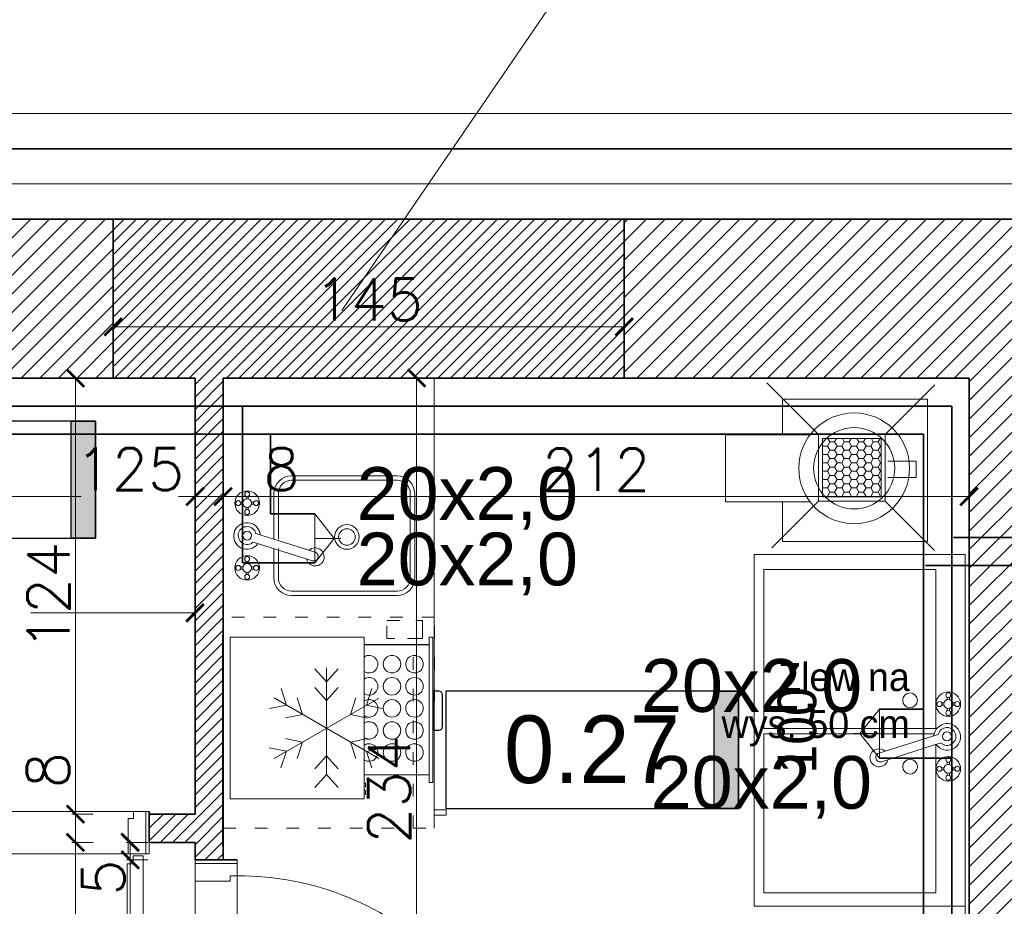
# Model space of a CAD drawing. Header units: millimetres. Extents: x -740 to 33545, y -26688 to 22494.
# Tile 121 of 256: x 9334 to 9614, y 11173 to 11425. Entities that reach past the tile are written whole.
import ezdxf
from ezdxf.lldxf.tags import DXFTag

# ---------------------------------------------------------------- set-up
doc = ezdxf.new("R2010")
doc.units = ezdxf.units.MM
doc.header["$MEASUREMENT"] = 0
doc.linetypes.add('ACAD_ISO03W100', pattern=[30, 12, -18])
doc.layers.get('Defpoints').update_dxf_attribs({"color": 252})
for name, color, linetype in [('_I_EKO_PODKLAD 3', 252, 'Continuous'), ('stolarka', 252, 'Continuous'), ('tabelki opis', 252, 'Continuous'), ('TECHNOLOGIA KUCHNI', 252, 'Continuous'), ('ULTRA-GASTRO TECHNOLOGIA', 252, 'Continuous'), ('Wymiary mebli mm', 252, 'Continuous')]:
    doc.layers.add(name, color=color, linetype=linetype)
for name, color, linetype, lineweight in [('_IS_EKO_opis', 7, 'Continuous', 18), ('_IS_EKO_W_Ciepła', 1, 'Continuous', 35), ('_IS_EKO_W_Urzadzenia', 7, 'Continuous', 15), ('_IS_EKO_woda_zimna', 5, 'Continuous', 35), ('A_istniejące ściany', 252, 'Continuous', 35), ('A_izolacja', 252, 'Continuous', 9), ('A_l.przerywana', 252, 'ICAD_ISO03W100', 9), ('A_opisy', 252, 'Continuous', 15), ('A_projektowane sciany', 252, 'Continuous', 35), ('A_wyposażenie', 252, 'Continuous', 9), ('l.przerywana', 252, 'ICAD_ISO03W100', 5), ('l.widokowa', 252, 'Continuous', 15), ('l.wypełnien', 252, 'Continuous', 5), ('Nowe_820-G Rysunki Obrazki_Nr_pióra__23', 252, 'Continuous', 15), ('wymiarowanie', 252, 'Continuous', 9)]:
    doc.layers.add(name, color=color, linetype=linetype, lineweight=lineweight)
doc.styles.add('Arial', font='arial.ttf')
doc.styles.add('ROMANS', font='romans')
doc.styles.add('styl2', font='simplex.shx')
doc.linetypes.add('BATTING', pattern='A,0.00254,-2.54,[134,ltypeshp.shx,S=2.54,R=0,X=-2.54,Y=0],-5.08,[134,ltypeshp.shx,S=2.54,R=180,X=2.54,Y=0],-2.54', length=10.16254)
tags = doc.linetypes.add('ICAD_ISO03W100', pattern=[30, 12, -18]).pattern_tags.tags
tags[6:7] = [DXFTag(74, 4), DXFTag(75, 0), DXFTag(340, '0'), DXFTag(46, 1.0), DXFTag(50, 0.0), DXFTag(44, 0.0), DXFTag(45, 0.0)]
tags[4:5] = [DXFTag(74, 4), DXFTag(75, 0), DXFTag(340, '0'), DXFTag(46, 1.0), DXFTag(50, 0.0), DXFTag(44, 0.0), DXFTag(45, 0.0)]
doc.dimstyles.new('Skala 1-50', dxfattribs={"dimtxt": 12, "dimasz": 5, "dimexe": 1, "dimexo": 1, "dimgap": 1.5, "dimtad": 1, "dimdec": 1, "dimrnd": 0.5, "dimtxsty": 'styl2', "dimblk": 'ARCHTICK', "dimcen": 5, "dimadec": 0, "dimazin": 0, "dimtfac": 1, "dimtdec": 1, "dimtmove": 1, "dimatfit": 3, "dimldrblk": 'ARCHTICK', "dimfxl": 0, "dimlwd": -1, "dimlwe": -1, "dimarcsym": 0})

# ---------------------------------------------------------------- blocks, each defined once
blk = doc.blocks.new('A$C176D455E')
at = {"layer": '_I_EKO_PODKLAD 3', "lineweight": 9}
for p, q in [((16.24, 30.32), (12.93, 34.01)), ((16.24, 30.32), (19.55, 34.01)), ((4.85, 23.74), (3.31, 28.45)), ((16.24, 25.02), (12.93, 28.71)), ((16.24, 0), (16.24, 30.32)), ((16.24, 25.02), (19.55, 28.71)), ((27.64, 23.74), (29.17, 28.45)), ((31.11, 8.58), (1.38, 25.75)), ((1.38, 8.58), (31.11, 25.75)), ((9.44, 21.09), (7.9, 25.8)), ((23.04, 21.09), (24.58, 25.8)), ((4.85, 23.74), (0, 22.72)), ((27.64, 23.74), (32.48, 22.72)), ((9.44, 21.09), (4.59, 20.07)), ((23.04, 21.09), (27.89, 20.07)), ((9.44, 13.24), (4.59, 14.26)), ((23.04, 13.24), (27.89, 14.26)), ((4.85, 10.59), (0, 11.61)), ((9.44, 13.24), (7.9, 8.53)), ((23.04, 13.24), (24.58, 8.53)), ((27.64, 10.59), (32.48, 11.61)), ((4.85, 10.59), (3.31, 5.88)), ((16.24, 9.31), (12.93, 5.62)), ((16.24, 9.31), (19.55, 5.62)), ((27.64, 10.59), (29.17, 5.88)), ((16.24, 4.01), (12.93, 0.32)), ((16.24, 4.01), (19.55, 0.32))]:
    blk.add_line(p, q, dxfattribs=at)
blk = doc.blocks.new('A$C740E6856')
at = {"layer": '_I_EKO_PODKLAD 3', "linetype": 'ACAD_ISO03W100', "lineweight": 13, "ltscale": 0.3}
for p, q in [((9.37, 60), (9.37, 6.02)), ((0, 54.74), (3.37, 54.74))]:
    blk.add_line(p, q, dxfattribs=at)
at = {"layer": '_I_EKO_PODKLAD 3', "lineweight": 13}
for p, q in [((3.37, 56.27), (0, 56.27)), ((0, 56.27), (0, 54.74))]:
    blk.add_line(p, q, dxfattribs=at)
at = {"layer": '_I_EKO_PODKLAD 3', "linetype": 'ACAD_ISO03W100', "lineweight": 13, "ltscale": 0.3}
blk.add_lwpolyline([(3.37, 0), (63.37, 0), (63.37, 60), (3.37, 60)], close=True, dxfattribs=at)
at = {"layer": '_I_EKO_PODKLAD 3', "linetype": 'ACAD_ISO03W100', "lineweight": 13, "ltscale": 0.5}
blk.add_lwpolyline([(8.65, 0.91), (6.75, 0.91), (6.75, 6.02), (10.98, 6.02)], dxfattribs=at)
at = {"layer": '_I_EKO_PODKLAD 3', "linetype": 'ACAD_ISO03W100', "lineweight": 13, "ltscale": 0.3}
blk.add_lwpolyline([(14.61, 6.02), (16.85, 6.02), (16.85, 0.91), (11.8, 0.91)], dxfattribs=at)
at = {"layer": '_I_EKO_PODKLAD 3'}
blk.add_blockref('A$C176D455E', (17.78, 14.41), dxfattribs=at)
blk = doc.blocks.new('A$C3D2D7F2A')
at = {"layer": '_I_EKO_PODKLAD 3', "lineweight": 13}
for p, q in [((46.42, 34), (16.42, 34)), ((46.42, 32.75), (16.42, 32.75)), ((11.42, 29), (11.42, 20.67)), ((12.67, 29), (12.67, 20.67)), ((50.17, 5), (50.17, 29)), ((51.42, 5), (51.42, 29)), ((11.42, 18.01), (11.42, 5)), ((12.67, 18.01), (12.67, 5)), ((16.42, 1.25), (46.42, 1.25)), ((16.42, 0), (46.42, 0))]:
    blk.add_line(p, q, dxfattribs=at)
at = {"layer": '_I_EKO_PODKLAD 3', "linetype": 'Continuous', "lineweight": 9}
for p, q in [((3.5, 27.37), (3.5, 28.06)), ((4.13, 27.38), (4.13, 28.06)), ((2.59, 26.48), (1.91, 26.48)), ((2.6, 25.84), (1.91, 25.84)), ((5.03, 26.48), (5.72, 26.48)), ((5.04, 25.84), (5.72, 25.84)), ((3.5, 24.93), (3.5, 24.25)), ((4.13, 24.94), (4.13, 24.25)), ((22.38, 24.12), (5.52, 18.82)), ((6.29, 16.4), (23.15, 21.7)), ((3.5, 8.96), (3.5, 9.65)), ((4.13, 8.97), (4.13, 9.65)), ((2.59, 8.06), (1.91, 8.06)), ((2.6, 7.43), (1.91, 7.43)), ((3.5, 6.52), (3.5, 5.84)), ((4.13, 6.53), (4.13, 5.84)), ((5.03, 8.06), (5.72, 8.06)), ((5.04, 7.43), (5.72, 7.43))]:
    blk.add_line(p, q, dxfattribs=at)
for centre, radius in [((3.81, 26.16), 3.49), ((3.81, 28.7), 0.71), ((1.27, 26.16), 0.71), ((3.81, 26.16), 1.27), ((6.35, 26.16), 0.71), ((3.81, 23.62), 0.71), ((3.81, 16.95), 1.27), ((3.81, 7.74), 3.49), ((1.27, 7.74), 0.71), ((3.81, 7.74), 1.27), ((3.81, 10.28), 0.71), ((6.35, 7.74), 0.71), ((3.81, 5.2), 0.71)]:
    blk.add_circle(centre, radius, dxfattribs=at)
at = {"layer": '_I_EKO_PODKLAD 3', "lineweight": 9}
for radius in [3.5, 2.35]:
    blk.add_circle((32.16, 17.35), radius, dxfattribs=at)
at = {"layer": '_I_EKO_PODKLAD 3', "lineweight": 13}
for centre, radius, start, end in [((16.42, 29), 5, 90, 180), ((46.42, 29), 5, 0, 90), ((16.42, 29), 3.75, 90, 180), ((46.42, 29), 3.75, 0, 90), ((16.42, 5), 5, 180, 270), ((16.42, 5), 3.75, 180, 270), ((46.42, 5), 5, 270, 0), ((46.42, 5), 3.75, 270, 0)]:
    blk.add_arc(centre, radius, start, end, dxfattribs=at)
at = {"layer": '_I_EKO_PODKLAD 3', "linetype": 'Continuous', "lineweight": 9}
for centre, radius, start, end in [((23.13, 23.02), 2.56, 227.2248, 167.6958), ((22.77, 22.91), 1.27, 287.4603, 107.4603), ((3.75, 17.08), 3.79, 34.7933, 355.5589), ((3.81, 16.95), 2.54, 47.8034, 347.2157)]:
    blk.add_arc(centre, radius, start, end, dxfattribs=at)
blk = doc.blocks.new('A$C01022248')
at = {"layer": '_I_EKO_PODKLAD 3'}
blk.add_line((2.2, 3.74), (2.2, 22.3), dxfattribs=at)
at = {"layer": '_I_EKO_PODKLAD 3', "lineweight": 13}
blk.add_line((39.18, 3.74), (39.18, 22.3), dxfattribs=at)
for points in [[(0, 60.3), (0, 22.3), (46, 22.3), (46, 60.3)], [(41.52, 22.3), (42.54, 22.3), (42.54, 21.91), (41.52, 21.91)], [(43.59, 22.3), (44.62, 22.3), (44.62, 21.91), (43.59, 21.91)], [(0, 3.74), (41.34, 3.74), (41.31, 2.76), (0, 2.76)]]:
    blk.add_lwpolyline(points, close=True, dxfattribs=at)
at = {"layer": '_I_EKO_PODKLAD 3'}
blk.add_lwpolyline([(15.4, 2.76), (26.42, 2.76), (26.42, 1, -0.414214), (25.42, 0), (16.4, 0, -0.414214), (15.4, 1)], format="xyb", close=True, dxfattribs=at)
at = {"layer": '_I_EKO_PODKLAD 3', "lineweight": 5}
for centre in [(7.7, 14.35), (13.98, 14.35), (20.26, 14.35), (26.54, 14.35), (32.81, 14.35), (7.7, 7.95), (13.98, 7.95), (20.26, 7.95), (26.54, 7.95), (32.81, 7.95)]:
    blk.add_circle(centre, 2.5, dxfattribs=at)
for centre in [(7.7, 20.86), (13.98, 20.86), (20.26, 20.86), (26.54, 20.86), (32.81, 20.86)]:
    blk.add_arc(centre, 2.5, 144.7273, 35.2727, dxfattribs=at)
blk = doc.blocks.new('_ArchTick')
at = {"color": 0, "linetype": 'ByBlock', "const_width": 0.15}
blk.add_lwpolyline([(-0.5, -0.5), (0.5, 0.5)], dxfattribs=at)
blk = doc.blocks.new('*D1307')
at = {"layer": 'Defpoints', "color": 0}
for p in [(9384.19, 11317.05), (9392.17, 11312.74), (9392.17, 11289.82)]:
    blk.add_point(p, dxfattribs=at)
at = {"layer": 'wymiarowanie', "color": 0}
for p, q in [((9384.19, 11294.82), (9384.19, 11288.82)), ((9392.17, 11294.82), (9392.17, 11288.82)), ((9384.19, 11289.82), (9392.17, 11289.82)), ((9392.17, 11289.82), (9414.31, 11289.82))]:
    blk.add_line(p, q, dxfattribs=at)
at = {"layer": 'wymiarowanie', "color": 0, "xscale": 5, "yscale": 5, "zscale": 5, "rotation": 180}
blk.add_blockref('_ArchTick', (9384.19, 11289.82), dxfattribs=at)
at = {"layer": 'wymiarowanie', "color": 0, "xscale": 5, "yscale": 5, "zscale": 5}
blk.add_blockref('_ArchTick', (9392.17, 11289.82), dxfattribs=at)
at = {"layer": 'wymiarowanie', "color": 0, "insert": (9408.75, 11297.62), "char_height": 12, "attachment_point": 5, "style": 'styl2'}
blk.add_mtext('8', dxfattribs=at)
blk = doc.blocks.new('*D1308')
at = {"layer": 'Defpoints', "color": 0}
for p in [(9392.17, 11312.74), (9604.19, 11304.96), (9604.19, 11289.82)]:
    blk.add_point(p, dxfattribs=at)
at = {"layer": 'wymiarowanie', "color": 0}
for p, q in [((9392.17, 11294.82), (9392.17, 11288.82)), ((9604.19, 11294.82), (9604.19, 11288.82)), ((9392.17, 11289.82), (9604.19, 11289.82))]:
    blk.add_line(p, q, dxfattribs=at)
at = {"layer": 'wymiarowanie', "color": 0, "xscale": 5, "yscale": 5, "zscale": 5, "rotation": 180}
blk.add_blockref('_ArchTick', (9392.17, 11289.82), dxfattribs=at)
at = {"layer": 'wymiarowanie', "color": 0, "xscale": 5, "yscale": 5, "zscale": 5}
blk.add_blockref('_ArchTick', (9604.19, 11289.82), dxfattribs=at)
at = {"layer": 'wymiarowanie', "color": 0, "insert": (9498.18, 11297.47), "char_height": 12, "attachment_point": 5, "style": 'styl2'}
blk.add_mtext('212', dxfattribs=at)
blk = doc.blocks.new('*D1410')
at = {"layer": 'Defpoints', "color": 0}
for p in [(9189.19, 11282.28), (9384.19, 11282.28), (9384.19, 11256.78)]:
    blk.add_point(p, dxfattribs=at)
at = {"layer": 'wymiarowanie', "color": 0}
for p, q in [((9189.19, 11261.78), (9189.19, 11255.78)), ((9384.19, 11261.78), (9384.19, 11255.78)), ((9189.19, 11256.78), (9384.19, 11256.78))]:
    blk.add_line(p, q, dxfattribs=at)
at = {"layer": 'wymiarowanie', "color": 0, "xscale": 5, "yscale": 5, "zscale": 5, "rotation": 180}
blk.add_blockref('_ArchTick', (9189.19, 11256.78), dxfattribs=at)
at = {"layer": 'wymiarowanie', "color": 0, "xscale": 5, "yscale": 5, "zscale": 5}
blk.add_blockref('_ArchTick', (9384.19, 11256.78), dxfattribs=at)
at = {"layer": 'wymiarowanie', "color": 0, "insert": (9286.69, 11264.58), "char_height": 12, "attachment_point": 5, "style": 'styl2'}
blk.add_mtext('195', dxfattribs=at)
blk = doc.blocks.new('A$C1BAB27D1')
at = {"layer": 'TECHNOLOGIA KUCHNI', "lineweight": 9}
h = blk.add_hatch(dxfattribs=at)
h.set_pattern_fill('HONEY', color=8, scale=11, style=0)
h.set_pattern_definition([(0, (43.2242, -1365.8819), (2.0625, 1.1907849), [1.375, -2.75]), (120, (43.2242, -1365.8819), (-2.0625, 1.1907849), [1.375, -2.75]), (60, (43.2242, -1365.8819), (5e-09, 2.3815699), [-2.75, 1.375])])
h.paths.add_polyline_path([(31.88, 32.43), (31.88, 15.84), (15.28, 15.84), (15.28, 32.43)])
at = {"layer": 'TECHNOLOGIA KUCHNI', "color": 8, "lineweight": 9}
for p, q in [((0.18, 47.54), (14.08, 33.64)), ((46.32, 46.87), (33.08, 33.64)), ((14.08, 14.64), (0, 0.56)), ((33.08, 14.64), (47.71, 0))]:
    blk.add_line(p, q, dxfattribs=at)
at = {"layer": 'TECHNOLOGIA KUCHNI', "color": 8, "lineweight": 13}
for p, q in [((13.37, 26.9), (5.26, 26.9)), ((5.26, 22.28), (5.26, 26.9)), ((13.37, 22.28), (5.26, 22.28))]:
    blk.add_line(p, q, dxfattribs=at)
for points in [[(43.26, 33.86), (43.26, 45.14), (2.05, 45.14), (2.05, 4.66), (43.26, 4.66), (43.26, 14.8)], [(35.5, 33.78), (35.5, 33.86), (59.5, 33.86), (59.5, 14.8), (35.5, 14.8)]]:
    blk.add_lwpolyline(points, dxfattribs=at)
at = {"layer": 'TECHNOLOGIA KUCHNI', "color": 8, "lineweight": 9}
for points in [[(14.08, 14.64), (33.08, 14.64), (33.08, 33.64), (14.08, 33.64)], [(15.28, 15.84), (31.88, 15.84), (31.88, 32.43), (15.28, 32.43)]]:
    blk.add_lwpolyline(points, close=True, dxfattribs=at)
at = {"layer": 'TECHNOLOGIA KUCHNI', "color": 8, "lineweight": 13}
for radius in [15.75, 11.55]:
    blk.add_circle((22.93, 24.29), radius, dxfattribs=at)
blk = doc.blocks.new('*D2078')
at = {"layer": 'Defpoints', "color": 0}
for p in [(9924.19, 11672.24), (8887.19, 11368.7), (9924.19, 11368.7)]:
    blk.add_point(p, dxfattribs=at)
at = {"layer": 'wymiarowanie', "color": 0}
for p, q in [((8887.19, 11667.24), (8887.19, 11673.24)), ((8887.19, 11672.24), (9924.19, 11672.24)), ((9924.19, 11667.24), (9924.19, 11673.24))]:
    blk.add_line(p, q, dxfattribs=at)
at = {"layer": 'wymiarowanie', "color": 0, "xscale": 5, "yscale": 5, "zscale": 5, "rotation": 180}
blk.add_blockref('_ArchTick', (8887.19, 11672.24), dxfattribs=at)
at = {"layer": 'wymiarowanie', "color": 0, "xscale": 5, "yscale": 5, "zscale": 5}
blk.add_blockref('_ArchTick', (9924.19, 11672.24), dxfattribs=at)
at = {"layer": 'wymiarowanie', "color": 0, "insert": (9405.69, 11680.04), "char_height": 12, "attachment_point": 5, "style": 'styl2'}
blk.add_mtext('1037', dxfattribs=at)
blk = doc.blocks.new('*D2254')
at = {"layer": 'Defpoints', "color": 0}
for p in [(9449.19, 11323.52), (9447.18, 11089.52), (9449.19, 11089.52)]:
    blk.add_point(p, dxfattribs=at)
at = {"layer": 'wymiarowanie', "color": 0}
for p, q in [((9448.19, 11323.52), (9446.18, 11323.52)), ((9447.18, 11323.52), (9447.18, 11089.52)), ((9448.19, 11089.52), (9446.18, 11089.52))]:
    blk.add_line(p, q, dxfattribs=at)
at = {"layer": 'wymiarowanie', "color": 0, "xscale": 5, "yscale": 5, "zscale": 5}
for p, rotation in [((9447.18, 11323.52), 90), ((9447.18, 11089.52), 270)]:
    blk.add_blockref('_ArchTick', p, dxfattribs=dict(at, rotation=rotation))
at = {"layer": 'wymiarowanie', "color": 0, "insert": (9439.38, 11206.52), "char_height": 12, "attachment_point": 5, "rotation": 90, "style": 'styl2'}
blk.add_mtext('234', dxfattribs=at)
blk = doc.blocks.new('*D2259')
at = {"layer": 'Defpoints', "color": 0}
for p in [(9336.74, 11323.52), (9350.2, 11199.52), (9371.11, 11199.52)]:
    blk.add_point(p, dxfattribs=at)
at = {"layer": 'wymiarowanie', "color": 0}
for p, q in [((9345.2, 11323.52), (9351.2, 11323.52)), ((9350.2, 11323.52), (9350.2, 11199.52)), ((9355.2, 11199.52), (9349.2, 11199.52))]:
    blk.add_line(p, q, dxfattribs=at)
at = {"layer": 'wymiarowanie', "color": 0, "xscale": 5, "yscale": 5, "zscale": 5}
for p, rotation in [((9350.2, 11323.52), 90), ((9350.2, 11199.52), 270)]:
    blk.add_blockref('_ArchTick', p, dxfattribs=dict(at, rotation=rotation))
at = {"layer": 'wymiarowanie', "color": 0, "insert": (9342.55, 11261.52), "char_height": 12, "attachment_point": 5, "rotation": 90, "style": 'styl2'}
blk.add_mtext('124', dxfattribs=at)
blk = doc.blocks.new('*D2260')
at = {"layer": 'Defpoints', "color": 0}
for p in [(9371.11, 11199.52), (9350.2, 11191.52), (9383.33, 11191.52)]:
    blk.add_point(p, dxfattribs=at)
at = {"layer": 'wymiarowanie', "color": 0}
for p, q in [((9350.2, 11199.52), (9350.2, 11217.62)), ((9355.2, 11199.52), (9349.2, 11199.52)), ((9350.2, 11199.52), (9350.2, 11191.52)), ((9355.2, 11191.52), (9349.2, 11191.52))]:
    blk.add_line(p, q, dxfattribs=at)
at = {"layer": 'wymiarowanie', "color": 0, "xscale": 5, "yscale": 5, "zscale": 5}
for p, rotation in [((9350.2, 11199.52), 90), ((9350.2, 11191.52), 270)]:
    blk.add_blockref('_ArchTick', p, dxfattribs=dict(at, rotation=rotation))
at = {"layer": 'wymiarowanie', "color": 0, "insert": (9342.4, 11212.07), "char_height": 12, "attachment_point": 5, "rotation": 90, "style": 'styl2'}
blk.add_mtext('8', dxfattribs=at)
blk = doc.blocks.new('*D2261')
at = {"layer": 'Defpoints', "color": 0}
for p in [(9383.33, 11191.52), (9350.2, 10833.52), (9384.19, 10833.52)]:
    blk.add_point(p, dxfattribs=at)
at = {"layer": 'wymiarowanie', "color": 0}
for p, q in [((9355.2, 11191.52), (9349.2, 11191.52)), ((9350.2, 11191.52), (9350.2, 10833.52)), ((9355.2, 10833.52), (9349.2, 10833.52))]:
    blk.add_line(p, q, dxfattribs=at)
at = {"layer": 'wymiarowanie', "color": 0, "xscale": 5, "yscale": 5, "zscale": 5}
for p, rotation in [((9350.2, 11191.52), 90), ((9350.2, 10833.52), 270)]:
    blk.add_blockref('_ArchTick', p, dxfattribs=dict(at, rotation=rotation))
at = {"layer": 'wymiarowanie', "color": 0, "insert": (9341.53, 10980.79), "char_height": 12, "attachment_point": 5, "rotation": 90, "style": 'styl2'}
blk.add_mtext('358', dxfattribs=at)
blk = doc.blocks.new('*D2516')
at = {"layer": 'Defpoints', "color": 0}
for p in [(9794.19, 11576.5), (9794.19, 11541.7), (9198.19, 11388.7)]:
    blk.add_point(p, dxfattribs=at)
at = {"layer": 'wymiarowanie', "color": 0}
for p, q in [((9198.19, 11571.5), (9198.19, 11577.5)), ((9794.19, 11571.5), (9794.19, 11577.5)), ((9198.19, 11576.5), (9794.19, 11576.5))]:
    blk.add_line(p, q, dxfattribs=at)
at = {"layer": 'wymiarowanie', "color": 0, "xscale": 5, "yscale": 5, "zscale": 5, "rotation": 180}
blk.add_blockref('_ArchTick', (9198.19, 11576.5), dxfattribs=at)
at = {"layer": 'wymiarowanie', "color": 0, "xscale": 5, "yscale": 5, "zscale": 5}
blk.add_blockref('_ArchTick', (9794.19, 11576.5), dxfattribs=at)
at = {"layer": 'wymiarowanie', "color": 0, "insert": (9496.19, 11584.3), "char_height": 12, "attachment_point": 5, "style": 'styl2'}
blk.add_mtext('596', dxfattribs=at)
blk = doc.blocks.new('*D2530')
at = {"layer": 'Defpoints', "color": 0}
for p in [(9259.19, 11303.52), (9384.19, 11302.65), (9384.19, 11289.82)]:
    blk.add_point(p, dxfattribs=at)
at = {"layer": 'wymiarowanie', "color": 0}
for p, q in [((9259.19, 11294.82), (9259.19, 11288.82)), ((9384.19, 11294.82), (9384.19, 11288.82)), ((9259.19, 11289.82), (9351.86, 11289.82)), ((9384.19, 11289.82), (9379.5, 11289.82))]:
    blk.add_line(p, q, dxfattribs=at)
at = {"layer": 'wymiarowanie', "color": 0, "xscale": 5, "yscale": 5, "zscale": 5, "rotation": 180}
blk.add_blockref('_ArchTick', (9259.19, 11289.82), dxfattribs=at)
at = {"layer": 'wymiarowanie', "color": 0, "xscale": 5, "yscale": 5, "zscale": 5}
blk.add_blockref('_ArchTick', (9384.19, 11289.82), dxfattribs=at)
at = {"layer": 'wymiarowanie', "color": 0, "insert": (9365.68, 11297.62), "char_height": 12, "attachment_point": 5, "style": 'styl2'}
blk.add_mtext('125', dxfattribs=at)
blk = doc.blocks.new('*D2531')
at = {"layer": 'Defpoints', "color": 0}
for p in [(9506.19, 11338.06), (9360.94, 11323.52), (9506.19, 11323.52)]:
    blk.add_point(p, dxfattribs=at)
at = {"layer": 'wymiarowanie', "color": 0}
for p, q in [((9360.94, 11333.06), (9360.94, 11339.06)), ((9506.19, 11333.06), (9506.19, 11339.06)), ((9360.94, 11338.06), (9506.19, 11338.06))]:
    blk.add_line(p, q, dxfattribs=at)
at = {"layer": 'wymiarowanie', "color": 0, "xscale": 5, "yscale": 5, "zscale": 5, "rotation": 180}
blk.add_blockref('_ArchTick', (9360.94, 11338.06), dxfattribs=at)
at = {"layer": 'wymiarowanie', "color": 0, "xscale": 5, "yscale": 5, "zscale": 5}
blk.add_blockref('_ArchTick', (9506.19, 11338.06), dxfattribs=at)
at = {"layer": 'wymiarowanie', "color": 0, "insert": (9433.56, 11345.86), "char_height": 12, "attachment_point": 5, "style": 'styl2'}
blk.add_mtext('145', dxfattribs=at)
blk = doc.blocks.new('*D2721')
at = {"layer": 'Defpoints', "color": 0}
for p in [(9365.76, 11186.52), (9384.19, 11186.52), (9388.02, 11094.52)]:
    blk.add_point(p, dxfattribs=at)
at = {"layer": 'wymiarowanie', "color": 0}
for p, q in [((9370.76, 11186.52), (9364.76, 11186.52)), ((9365.76, 11186.52), (9365.76, 11128.86)), ((9365.76, 11094.52), (9365.76, 11108.78)), ((9370.76, 11094.52), (9364.76, 11094.52))]:
    blk.add_line(p, q, dxfattribs=at)
at = {"layer": 'wymiarowanie', "color": 0, "xscale": 5, "yscale": 5, "zscale": 5}
for p, rotation in [((9365.76, 11186.52), 90), ((9365.76, 11094.52), 270)]:
    blk.add_blockref('_ArchTick', p, dxfattribs=dict(at, rotation=rotation))
at = {"layer": 'wymiarowanie', "color": 0, "insert": (9358.02, 11118.82), "char_height": 12, "attachment_point": 5, "rotation": 90, "style": 'styl2'}
blk.add_mtext('92', dxfattribs=at)
blk = doc.blocks.new('*D2722')
at = {"layer": 'Defpoints', "color": 0}
for p in [(9365.76, 11191.52), (9383.33, 11191.52), (9384.19, 11186.52)]:
    blk.add_point(p, dxfattribs=at)
at = {"layer": 'wymiarowanie', "color": 0}
for p, q in [((9370.76, 11191.52), (9364.76, 11191.52)), ((9365.76, 11186.52), (9365.76, 11191.52)), ((9370.76, 11186.52), (9364.76, 11186.52))]:
    blk.add_line(p, q, dxfattribs=at)
at = {"layer": 'wymiarowanie', "color": 0, "xscale": 5, "yscale": 5, "zscale": 5}
for p, rotation in [((9365.76, 11191.52), 90), ((9365.76, 11186.52), 270)]:
    blk.add_blockref('_ArchTick', p, dxfattribs=dict(at, rotation=rotation))
at = {"layer": 'wymiarowanie', "color": 0, "insert": (9358.11, 11181.5), "char_height": 12, "attachment_point": 5, "rotation": 90, "style": 'styl2'}
blk.add_mtext('5', dxfattribs=at)

msp = doc.modelspace()

# ---------------------------------------------------------------- hatches: boundary and pattern name
at = {"layer": 'l.wypełnien'}
h = msp.add_hatch(dxfattribs=at)
h.set_pattern_fill('ANSI31', color=256, scale=30, style=0)
edge = h.paths.add_edge_path()
edge.add_line((8932.19, 10920.7), (8932.19, 10978.67))
edge.add_line((8932.19, 10978.67), (8932.19, 11023.17))
edge.add_line((8932.19, 11023.17), (8932.19, 11086.55))
edge.add_line((8932.19, 11086.55), (8932.19, 11090.05))
edge.add_line((8932.19, 11090.05), (8887.19, 11090.05))
edge.add_line((8887.19, 11090.05), (8887.19, 10920.7))
edge.add_line((8887.19, 10920.7), (8932.19, 10920.7))
h.paths.add_polyline_path([(9644.52, 11095.63), (9645.19, 11095.63), (9645.19, 11322.32), (9879.19, 11322.32), (9879.19, 11234.32), (9924.19, 11234.32), (9924.19, 11368.7), (9592.09, 11368.7), (9506.19, 11368.7), (9506.19, 11323.52), (9604.19, 11323.52), (9604.19, 11095.63)])
h.paths.add_polyline_path([(8887.19, 10686.04), (8932.19, 10686.04), (8932.19, 10794.52), (9246.19, 10794.52), (9246.19, 10833.52), (9259.19, 10833.52), (9259.19, 10907.02), (9235.19, 10907.02), (9235.19, 10833.52), (8932.19, 10833.52), (8932.19, 10920.7), (8887.19, 10920.7)])
h.paths.add_polyline_path([(8975.77, 11323.52), (9235.19, 11323.52), (9259.19, 11323.52), (9360.94, 11323.52), (9360.94, 11368.7), (8975.77, 11368.7)])
h.paths.add_polyline_path([(8887.19, 11368.7), (8887.19, 11236.3), (8907.93, 11236.3), (8932.19, 11236.3), (8932.19, 11323.52), (8975.77, 11323.52), (8975.77, 11368.7)])
h.paths.add_polyline_path([(9604.19, 11095.63), (9644.52, 11095.63), (9644.52, 11090.06), (9645.19, 11090.06), (9645.19, 11005.43), (9612.19, 11005.43), (9612.19, 11018.43), (9604.19, 11018.43)])
h.paths.add_polyline_path([(9924.19, 11095.63), (9924.19, 11158.89), (9879.19, 11158.89), (9879.19, 11095.63)])
h.paths.add_polyline_path([(9246.19, 10833.52), (9246.19, 10794.52), (9266.19, 10794.52), (9266.19, 10833.52)])
h.paths.add_polyline_path([(9879.19, 11078.49), (9924.19, 11078.59), (9924.19, 11095.63), (9879.19, 11095.63)])
h.paths.add_polyline_path([(9259.19, 10907.02), (9259.19, 10927.02), (9250.18, 10927.02), (9235.19, 10927.02), (9235.19, 10907.02)])
h.paths.add_polyline_path([(9235.19, 11072.32), (9235.19, 11052.32), (9259.19, 11052.32), (9259.19, 11072.32)])
h.paths.add_polyline_path([(9235.19, 11029.02), (9250.18, 11029.02), (9259.19, 11029.02), (9259.19, 11035.15), (9259.19, 11049.02), (9235.19, 11049.02)])
h.paths.add_polyline_path([(9235.19, 11323.52), (9235.19, 11303.52), (9259.19, 11303.52), (9259.19, 11323.52)])
h.paths.add_polyline_path([(9235.19, 11186.92), (9259.19, 11186.92), (9259.19, 11186.92), (9259.19, 11191.52), (9259.19, 11199.52), (9259.19, 11199.52), (9235.19, 11199.52), (9235.19, 11191.52)])
h.paths.add_polyline_path([(9235.19, 11174.32), (9247.19, 11174.32), (9259.19, 11174.32), (9259.19, 11174.32), (9259.19, 11186.92), (9259.19, 11186.92), (9235.19, 11186.92), (9235.19, 11174.32)])
h.paths.add_polyline_path([(9259.19, 11049.02), (9259.19, 11051.92), (9259.19, 11052.32), (9235.19, 11052.32), (9235.19, 11049.02), (9259.19, 11049.02)])
h = msp.add_hatch(dxfattribs=at)
h.set_pattern_fill('ANSI31', color=256, scale=20, style=0)
h.paths.add_polyline_path([(9360.94, 11323.52), (9360.94, 11368.7), (9502.09, 11368.7), (9506.19, 11368.7), (9506.19, 11323.52), (9392.19, 11323.52), (9392.19, 11310.52), (9392.19, 11186.52), (9384.19, 11186.52), (9384.19, 11191.52), (9371.19, 11191.52), (9371.19, 11199.52), (9384.19, 11199.52), (9384.19, 11323.52)])
h.paths.add_polyline_path([(9181.19, 11191.52), (9235.19, 11191.52), (9235.19, 11199.52), (9189.19, 11199.52), (9189.19, 11323.52), (9181.19, 11323.52), (9181.19, 11191.52)])
h.paths.add_polyline_path([(9259.19, 11191.52), (9269.19, 11191.52), (9269.19, 11199.52), (9259.19, 11199.52)])
at = {"layer": 'tabelki opis'}
for points in [[(9355.93, 11278.02), (9355.93, 11311.28), (9348.97, 11311.28), (9348.97, 11278.02)], [(9538.65, 11201.19), (9538.65, 11234.46), (9531.69, 11234.46), (9531.69, 11201.19)]]:
    msp.add_hatch(color=256, dxfattribs=at).paths.add_polyline_path(points)

# ---------------------------------------------------------------- linework, layer by layer
at = {"layer": '_IS_EKO_W_Ciepła'}
for p, q in [((9213.15, 11307.52), (9591.27, 11307.52)), ((9405.64, 11284.94), (9405.64, 11307.52)), ((9591.27, 11229.43), (9591.27, 11307.52)), ((9591.75, 11270.2), (9738.34, 11270.2))]:
    msp.add_line(p, q, dxfattribs=at)
at = {"layer": '_IS_EKO_W_Ciepła', "linetype": 'ByBlock'}
for p, q in [((9418.24, 11284.94), (9405.64, 11284.94)), ((9578.68, 11229.43), (9591.27, 11229.43)), ((9591.27, 11229.43), (9591.27, 11098.32))]:
    msp.add_line(p, q, dxfattribs=at)
at = {"layer": '_IS_EKO_W_Urzadzenia'}
for p, q in [((9418.24, 11270.94), (9418.24, 11284.94)), ((9423.78, 11277.94), (9418.24, 11284.94)), ((9418.24, 11270.94), (9423.78, 11277.94)), ((9418.26, 11277.94), (9425.63, 11277.94)), ((9578.68, 11229.43), (9573.14, 11222.43)), ((9578.68, 11229.43), (9578.68, 11215.43)), ((9578.66, 11222.43), (9571.29, 11222.43)), ((9573.14, 11222.43), (9578.68, 11215.43))]:
    msp.add_line(p, q, dxfattribs=at)
at = {"layer": '_IS_EKO_woda_zimna'}
for p, q in [((9205.15, 11315.52), (9599.27, 11315.52)), ((9397.64, 11270.94), (9397.64, 11315.52)), ((9599.27, 11215.43), (9599.27, 11315.52)), ((9599.75, 11278.2), (9725.84, 11278.2)), ((9599.27, 11215.43), (9599.27, 11090.32))]:
    msp.add_line(p, q, dxfattribs=at)
at = {"layer": '_IS_EKO_woda_zimna', "linetype": 'ByBlock'}
for p, q in [((9418.24, 11270.94), (9397.64, 11270.94)), ((9578.68, 11215.43), (9599.27, 11215.43))]:
    msp.add_line(p, q, dxfattribs=at)
at = {"layer": 'A_istniejące ściany'}
for points in [[(9360.94, 11368.7), (8887.19, 11368.7)], [(9360.94, 11323.52), (9360.94, 11368.7)], [(9592.09, 11368.7), (9502.09, 11368.7)], [(9506.19, 11368.7), (9506.19, 11323.52)], [(9924.19, 11368.7), (9592.09, 11368.7)], [(9259.19, 11323.52), (9360.94, 11323.52)], [(9506.19, 11323.52), (9604.19, 11323.52)], [(9604.19, 11018.43), (9604.19, 11323.52)]]:
    msp.add_lwpolyline(points, dxfattribs=at)
at = {"layer": 'A_izolacja', "lineweight": 35}
for points in [[(9510.08, 11388.7), (8867.19, 11388.7), (8867.19, 11234.3)], [(9944.19, 11232.32), (9944.19, 11388.7), (9510.08, 11388.7)]]:
    msp.add_lwpolyline(points, dxfattribs=at)
at = {"layer": 'A_izolacja', "linetype": 'BATTING', "ltscale": 0.1}
msp.add_lwpolyline([(9924.19, 11378.7), (8877.19, 11378.7), (8877.19, 11236.3)], dxfattribs=at)
at = {"layer": 'A_l.przerywana', "ltscale": 0.3}
for points in [[(9371.19, 11188.26), (9371.19, 11200.26), (9269.19, 11200.26), (9269.19, 11188.26)], [(9384.19, 11094.52), (9396.19, 11094.52), (9396.19, 11186.52), (9384.19, 11186.52)]]:
    msp.add_lwpolyline(points, close=True, dxfattribs=at)
at = {"layer": 'A_projektowane sciany'}
for p, q in [((9384.19, 11199.52), (9384.19, 11323.52)), ((9392.19, 11186.52), (9392.19, 11323.52)), ((9392.11, 11190.52), (9392.19, 11310.52)), ((9371.11, 11199.52), (9384.19, 11199.52)), ((9371.19, 11200.26), (9371.19, 11191.52)), ((9371.11, 11191.52), (9384.19, 11191.52)), ((9384.19, 11186.52), (9384.19, 11191.52)), ((9396.19, 11186.52), (9384.19, 11186.52))]:
    msp.add_line(p, q, dxfattribs=at)
at = {"layer": 'A_projektowane sciany', "ltscale": 0.3}
for points in [[(9360.94, 11368.7), (9502.09, 11368.7)], [(9384.19, 11323.52), (9360.94, 11323.52)], [(9506.19, 11323.52), (9392.19, 11323.52)]]:
    msp.add_lwpolyline(points, dxfattribs=at)
at = {"layer": 'A_wyposażenie'}
msp.add_lwpolyline([(9452.19, 11195.52), (9452.19, 11323.52)], dxfattribs=at)
at = {"layer": 'l.przerywana', "ltscale": 0.3}
msp.add_arc((9396.72, 11100.22), 81.77, 359.9584, 90.3755, dxfattribs=at)
at = {"layer": 'l.widokowa'}
msp.add_lwpolyline([(9198.19, 11388.7), (9794.19, 11388.7), (9794.19, 11541.7), (9198.19, 11541.7), (9198.19, 11388.7), (9794.19, 11388.7)], dxfattribs=at)
msp.add_lwpolyline([(9784.19, 11398.7), (9784.19, 11531.7), (9208.19, 11531.7), (9208.19, 11398.7)], close=True, dxfattribs=at)
at = {"layer": 'Nowe_820-G Rysunki Obrazki_Nr_pióra__23', "linetype": 'Continuous', "lineweight": 15}
msp.add_lwpolyline([(9360.94, 11354.31), (9360.94, 11342.46)], dxfattribs=at)
at = {"layer": 'stolarka', "lineweight": 9}
msp.add_lwpolyline([(9366.65, 11187.68), (9369.44, 11187.68), (9369.44, 11091.91), (9367.93, 11091.93), (9367.75, 11093.07), (9364.91, 11093.07), (9364.91, 11185.38), (9366.65, 11185.38), (9366.65, 11187.68)], dxfattribs=at)
at = {"layer": 'stolarka', "linetype": 'ICAD_ISO03W100', "lineweight": 13, "ltscale": 0.3}
msp.add_arc((9369.44, 11187.68), 95.77, 180.0003, 270.0531, dxfattribs=at)
at = {"layer": 'tabelki opis'}
for points in [[(9355.93, 11311.28), (9272.77, 11311.28), (9272.77, 11278.02), (9355.93, 11278.02), (9355.93, 11311.28)], [(9538.65, 11234.46), (9455.49, 11234.46), (9455.49, 11201.19), (9538.65, 11201.19), (9538.65, 11234.46)]]:
    msp.add_lwpolyline(points, dxfattribs=at)
for points in [[(9355.93, 11278.02), (9348.97, 11278.02), (9348.97, 11311.28), (9355.93, 11311.28)], [(9538.65, 11201.19), (9531.69, 11201.19), (9531.69, 11234.46), (9538.65, 11234.46)]]:
    msp.add_lwpolyline(points, close=True, dxfattribs=at)
at = {"layer": 'ULTRA-GASTRO TECHNOLOGIA', "linetype": 'Continuous', "lineweight": 13}
for p, q in [((9543.11, 11273.36), (9543.11, 11173.36)), ((9603.11, 11273.36), (9543.11, 11273.36)), ((9603.11, 11173.36), (9603.11, 11273.36)), ((9545.84, 11223.9), (9545.84, 11269.1)), ((9545.84, 11269.1), (9594.73, 11269.1)), ((9594.73, 11269.1), (9594.73, 11223.9)), ((9594.73, 11223.9), (9545.84, 11223.9)), ((9545.84, 11177.21), (9545.84, 11222.42)), ((9545.84, 11222.42), (9594.28, 11222.42)), ((9594.73, 11219.31), (9594.73, 11177.21)), ((9594.73, 11177.21), (9545.84, 11177.21)), ((9543.11, 11173.36), (9603.11, 11173.36)), ((9558.11, 11173.36), (9603.11, 11173.36)), ((9603.11, 11093.32), (9603.11, 11173.36))]:
    msp.add_line(p, q, dxfattribs=at)
at = {"layer": 'ULTRA-GASTRO TECHNOLOGIA', "linetype": 'Continuous', "lineweight": 9}
for p, q in [((9597.96, 11232.06), (9597.96, 11232.75)), ((9598.6, 11232.07), (9598.6, 11232.75)), ((9597.06, 11231.16), (9596.38, 11231.16)), ((9597.06, 11230.52), (9596.38, 11230.52)), ((9599.5, 11231.16), (9600.19, 11231.16)), ((9599.5, 11230.52), (9600.19, 11230.52)), ((9597.96, 11229.62), (9597.96, 11228.94)), ((9598.6, 11229.63), (9598.6, 11228.94)), ((9595.42, 11222.19), (9578.56, 11216.89)), ((9579.33, 11214.46), (9596.18, 11219.77)), ((9597.96, 11213.64), (9597.96, 11214.33)), ((9598.6, 11213.65), (9598.6, 11214.33)), ((9597.06, 11212.74), (9596.38, 11212.74)), ((9597.06, 11212.11), (9596.38, 11212.11)), ((9597.96, 11211.2), (9597.96, 11210.52)), ((9598.6, 11211.21), (9598.6, 11210.52)), ((9599.5, 11212.74), (9600.19, 11212.74)), ((9599.5, 11212.11), (9600.19, 11212.11))]:
    msp.add_line(p, q, dxfattribs=at)
at = {"layer": 'ULTRA-GASTRO TECHNOLOGIA', "linetype": 'Continuous', "lineweight": 13}
for points in [[(9365.19, 11198.28), (9366.7, 11198.28), (9366.7, 11200.26), (9370.24, 11200.26), (9370.24, 11188.26), (9365.19, 11188.26), (9365.19, 11198.28)], [(9394.21, 11180.47), (9394.21, 11181.99), (9396.19, 11181.99), (9396.19, 11185.52), (9384.19, 11185.52), (9384.19, 11180.47), (9394.21, 11180.47)]]:
    msp.add_lwpolyline(points, dxfattribs=at)
for centre in [(9587.41, 11231.92), (9587.41, 11213.02)]:
    msp.add_circle(centre, 2.1, dxfattribs=at)
at = {"layer": 'ULTRA-GASTRO TECHNOLOGIA', "linetype": 'Continuous', "lineweight": 9}
for centre, radius in [((9598.28, 11230.84), 3.49), ((9598.28, 11233.38), 0.71), ((9595.74, 11230.84), 0.71), ((9598.28, 11230.84), 1.27), ((9600.82, 11230.84), 0.71), ((9598.28, 11228.3), 0.71), ((9597.9, 11221.63), 1.27), ((9598.28, 11212.43), 3.49), ((9595.74, 11212.43), 0.71), ((9598.28, 11212.43), 1.27), ((9598.28, 11214.97), 0.71), ((9600.82, 11212.43), 0.71), ((9598.28, 11209.89), 0.71)]:
    msp.add_circle(centre, radius, dxfattribs=at)
for centre, radius, start, end in [((9597.96, 11221.51), 3.79, 214.7933, 175.5589), ((9597.9, 11221.63), 2.54, 227.8034, 167.2157), ((9578.58, 11215.56), 2.56, 47.2248, 347.6958), ((9578.94, 11215.67), 1.27, 107.4603, 287.4603)]:
    msp.add_arc(centre, radius, start, end, dxfattribs=at)
at = {"layer": 'wymiarowanie'}
msp.add_line((9425.9, 11342.74), (9499.12, 11449.8), dxfattribs=at)

# ---------------------------------------------------------------- block references
at = {"layer": '_I_EKO_PODKLAD 3', "rotation": 180}
msp.add_blockref('A$C1BAB27D1', (9594.45, 11322.15), dxfattribs=at)
at = {"layer": 'A_wyposażenie'}
for name, p, xscale, rotation in [('A$C3D2D7F2A', (9395.2, 11295.69), -0.9999999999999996, 180), ('A$C01022248', (9454.52, 11249.87), -1, 90.00000000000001)]:
    msp.add_blockref(name, p, dxfattribs=dict(at, xscale=xscale, rotation=rotation))
at = {"layer": 'A_wyposażenie', "rotation": 179.9616557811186}
msp.add_blockref('A$C740E6856', (9455.59, 11255.52), dxfattribs=at)

# ---------------------------------------------------------------- texts
at = {"layer": '_IS_EKO_opis', "color": 5, "char_height": 15, "width": 58.847, "attachment_point": 1, "style": 'Arial'}
for insert in [(9430.13, 11298.19), (9513.7, 11216.08)]:
    msp.add_mtext('20x2,0', dxfattribs=dict(at, insert=insert))
at = {"layer": '_IS_EKO_opis', "color": 1, "char_height": 15, "width": 58.847, "attachment_point": 1, "style": 'Arial'}
for insert in [(9430.13, 11279.58), (9510.91, 11243.62)]:
    msp.add_mtext('20x2,0', dxfattribs=dict(at, insert=insert))
at = {"layer": 'tabelki opis', "insert": (9471.99, 11227.59), "char_height": 19.2, "width": 56.7, "attachment_point": 1}
msp.add_mtext('{\\fCentury Gothic|b0|i0|c238|p34;0.27}', dxfattribs=at)
at = {"layer": 'wymiarowanie', "linetype": 'Continuous', "insert": (9587.34, 11265.87), "char_height": 14, "width": 327.6277, "attachment_point": 3, "style": 'ROMANS'}
msp.add_mtext('\\pi57.96004;{\\Fsimplex8;\\T0.75000;}\\P{\\fCentury Gothic|b0|i0|c238|p0;\\H0.57143x;Zlew na }\\P{\\fCentury Gothic|b0|i0|c238|p0;\\H0.57143x;wys. 50 cm}', dxfattribs=at)
at = {"layer": 'Wymiary mebli mm', "insert": (9555.33, 11223.36), "char_height": 11, "attachment_point": 5, "rotation": 90}
msp.add_mtext('100', dxfattribs=at)

# ---------------------------------------------------------------- dimensions: what is measured, and where the dimension line sits
at = {"layer": 'wymiarowanie'}
for base, p1, p2, picture, middle in [((9924.19, 11672.24), (8887.19, 11368.7), (9924.19, 11368.7), '*D2078', (9405.69, 11680.04)), ((9794.19, 11576.5), (9198.19, 11388.7), (9794.19, 11541.7), '*D2516', (9496.19, 11584.3)), ((9506.1855, 11338.0639), (9360.9388, 11323.5229), (9506.1855, 11323.5229), '*D2531', (9433.5621, 11345.8639)), ((9604.19, 11289.82), (9392.17, 11312.74), (9604.19, 11304.96), '*D1308', (9498.18, 11297.47))]:
    dim = msp.add_linear_dim(base=base, p1=p1, p2=p2, dimstyle='Skala 1-50', dxfattribs=at)
    dim.commit()
    dim.dimension.update_dxf_attribs({"geometry": picture, "text_midpoint": middle})
dim = msp.add_linear_dim(base=(9447.18, 11089.52), p1=(9449.19, 11323.52), p2=(9449.19, 11089.52), angle=90, dimstyle='Skala 1-50', dxfattribs=at)
dim.commit()
dim.dimension.update_dxf_attribs({"geometry": '*D2254', "text_midpoint": (9439.38, 11206.52)})
for base, p1, p2, picture, middle in [((9392.17, 11289.82), (9384.19, 11317.05), (9392.17, 11312.74), '*D1307', (9408.75, 11289.82)), ((9384.19, 11289.82), (9259.19, 11303.52), (9384.19, 11302.65), '*D2530', (9365.68, 11289.82))]:
    dim = msp.add_linear_dim(base=base, p1=p1, p2=p2, dimstyle='Skala 1-50', dxfattribs=at)
    dim.commit()
    dim.dimension.update_dxf_attribs({"geometry": picture, "text_midpoint": middle, "dimtype": 160})
for base, p1, p2, picture, middle in [((9350.2, 10833.52), (9383.33, 11191.52), (9384.19, 10833.52), '*D2261', (9349.33, 10980.79)), ((9365.76, 11191.52), (9384.19, 11186.52), (9383.33, 11191.52), '*D2722', (9365.76, 11181.5)), ((9365.76, 11186.52), (9388.02, 11094.52), (9384.19, 11186.52), '*D2721', (9365.82, 11118.82))]:
    dim = msp.add_linear_dim(base=base, p1=p1, p2=p2, angle=90, dimstyle='Skala 1-50', dxfattribs=at)
    dim.commit()
    dim.dimension.update_dxf_attribs({"geometry": picture, "text_midpoint": middle, "dimtype": 160})

# ---------------------------------------------------------------- next in the draw order: texts
at = {"layer": 'A_opisy', "ltscale": 0.3, "insert": (9320.19, 11233.05), "char_height": 8, "width": 26, "attachment_point": 5, "rotation": 90, "bg_fill": 2}
msp.add_mtext('\\pi3.19200;{\\fCentury Gothic|b0|i0|c238|p0;90}\\P{\\fCentury Gothic|b0|i0|c238|p0;200}', dxfattribs=at)

# ---------------------------------------------------------------- next in the draw order: dimensions: what is measured, and where the dimension line sits
at = {"layer": 'wymiarowanie'}
dim = msp.add_linear_dim(base=(9350.2, 11199.52), p1=(9336.74, 11323.52), p2=(9371.11, 11199.52), angle=90, dimstyle='Skala 1-50', dxfattribs=at)
dim.commit()
dim.dimension.update_dxf_attribs({"geometry": '*D2259', "text_midpoint": (9342.55, 11261.52)})
dim = msp.add_linear_dim(base=(9384.19, 11256.78), p1=(9189.19, 11282.28), p2=(9384.19, 11282.28), dimstyle='Skala 1-50', dxfattribs=at)
dim.commit()
dim.dimension.update_dxf_attribs({"geometry": '*D1410', "text_midpoint": (9286.69, 11264.58)})
dim = msp.add_linear_dim(base=(9350.2, 11191.52), p1=(9371.11, 11199.52), p2=(9383.33, 11191.52), angle=90, dimstyle='Skala 1-50', dxfattribs=at)
dim.commit()
dim.dimension.update_dxf_attribs({"geometry": '*D2260', "text_midpoint": (9350.2, 11212.07), "dimtype": 160})

# ---------------------------------------------------------------- next in the draw order: texts
at = {"layer": 'A_opisy', "ltscale": 0.3, "insert": (9320.44, 11251.93), "char_height": 8, "width": 26, "attachment_point": 5, "bg_fill": 2}
msp.add_mtext('{\\fCentury Gothic|b0|i0|c238|p0;D4}', dxfattribs=at)

doc.saveas('drawing.dxf')
